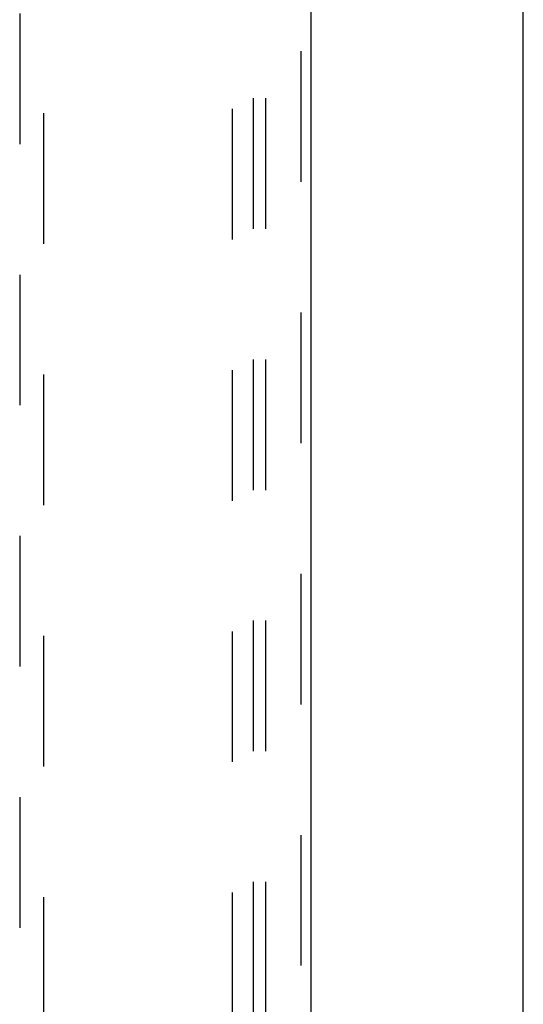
# Model space of a CAD drawing. Header units: inches. Extents: x 0 to 245, y 0 to 158.
# Tile 86 of 159: x 107 to 112, y 52 to 62. Entities that reach past the tile are written whole.
import ezdxf

# ---------------------------------------------------------------- set-up
doc = ezdxf.new("R2010")
doc.units = ezdxf.units.IN
doc.header["$LTSCALE"] = 13.466196
doc.header["$MEASUREMENT"] = 0
doc.linetypes.add('HIDDEN', pattern=[0.2, 0.1, -0.1])
doc.layers.get('0').update_dxf_attribs({"linetype": 'CONTINUOUS'})
for name, color, linetype in [('DEFAULT_2', 8, 'HIDDEN'), ('MAIN_OR_RIGHT_DOOR_ASSEMBLY', 7, 'CONTINUOUS'), ('SUBPANEL', 7, 'CONTINUOUS')]:
    doc.layers.add(name, color=color, linetype=linetype)

msp = doc.modelspace()

# ---------------------------------------------------------------- linework, layer by layer
at = {"color": 3, "linetype": 'Continuous'}
msp.add_line((112.155, 41.807), (112.155, 116.729), dxfattribs=at)
at = {"layer": 'DEFAULT_2', "color": 8, "linetype": 'HIDDEN'}
msp.add_line((109.155, 112.255), (109.155, 43.151), dxfattribs=at)
at = {"layer": 'MAIN_OR_RIGHT_DOOR_ASSEMBLY', "color": 8, "linetype": 'HIDDEN'}
for p, q in [((109.864, 112.849), (109.864, 42.557)), ((106.968, 75.533), (106.968, 43.531)), ((107.218, 43.531), (107.218, 75.533))]:
    msp.add_line(p, q, dxfattribs=at)
at = {"layer": 'MAIN_OR_RIGHT_DOOR_ASSEMBLY', "color": 3, "linetype": 'Continuous'}
msp.add_line((109.968, 112.849), (109.968, 42.557), dxfattribs=at)
at = {"layer": 'SUBPANEL', "color": 8, "linetype": 'HIDDEN'}
for p, q in [((109.374, 109.672), (109.374, 45.735)), ((109.499, 109.672), (109.499, 45.735))]:
    msp.add_line(p, q, dxfattribs=at)

doc.saveas('drawing.dxf')
